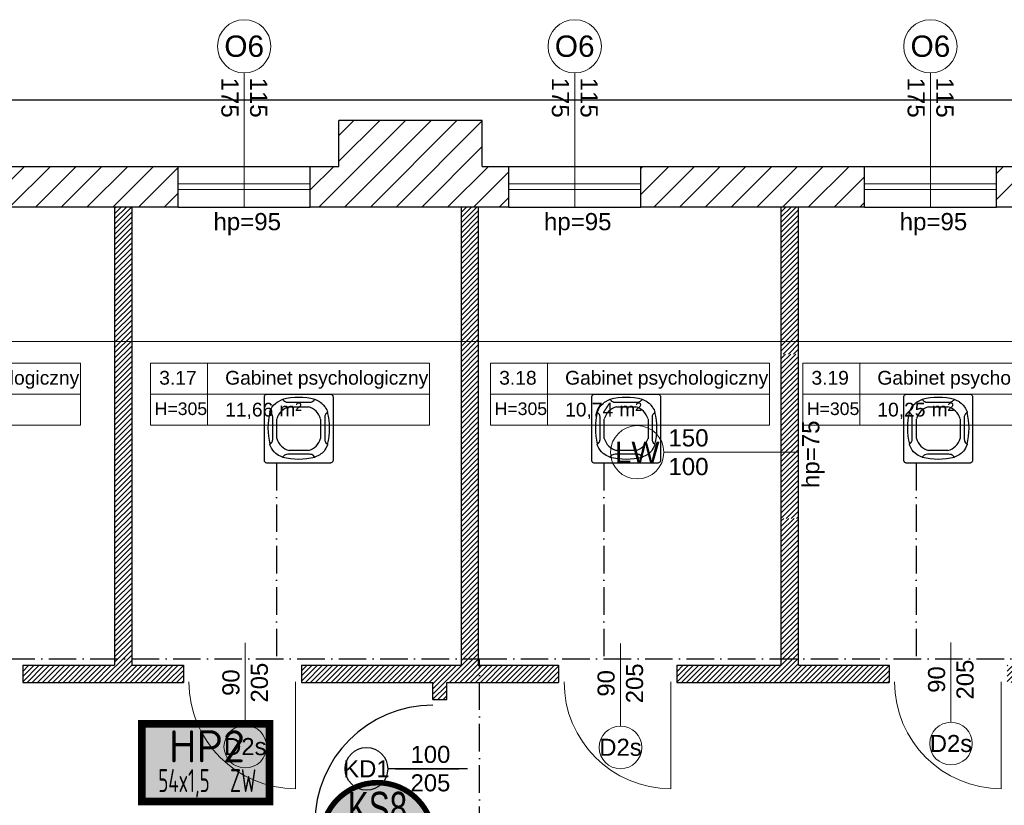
# Model space of a CAD drawing. Header units: millimetres. Extents: x 24385 to 79107, y -56478 to -23676.
# Tile 39 of 256: x 29499 to 30357, y -39255 to -38571. Entities that reach past the tile are written whole.
import ezdxf
from ezdxf.enums import TextEntityAlignment as Align

# ---------------------------------------------------------------- set-up
doc = ezdxf.new("R2010")
doc.units = ezdxf.units.MM
doc.header["$LTSCALE"] = 2
for name, pattern in [('ACAD_ISO10W100', [18, 12, -3, 0, -3]), ('DASHED', [19.05, 12.7, -6.35]), ('HIDDENX2', [19.05, 12.7, -6.35])]:
    doc.linetypes.add(name, pattern=pattern)
for name, color, linetype, lineweight in [('0_OPIS', 7, 'Continuous', 13), ('3DPLAN_A_DRZWI', 173, 'Continuous', 5), ('3DPLAN_A_OKNA', 153, 'Continuous', 5), ('3DPLAN_A_TABELKA POMIESZCZEŃ', 7, 'Continuous', 0), ('3DPLAN_A_WYSOKOŚCI ZMIANA', 144, 'HIDDENX2', 5), ('_WLK_W_OPIS', 211, 'Continuous', 9), ('A_STOL_OPIS', 55, 'Continuous', 5), ('A_TXT', 7, 'Continuous', 0), ('A_ZESTAWIENIE STOLARKI', 3, 'Continuous', 15), ('Opisy', 7, 'Continuous', 13)]:
    doc.layers.add(name, color=color, linetype=linetype, lineweight=lineweight)
for name, color, linetype in [('3DPLAN_A_KRESKOWANIE 1', 253, 'Continuous'), ('3DPLAN_A_OPIS', 8, 'Continuous'), ('3DPLAN_A_POMIESZCZENIE NUMER', 100, 'Continuous'), ('3DPLAN_K_DZIAŁOWA NISKIE', 134, 'Continuous'), ('3DPLAN_K_NOŚNA', 7, 'Continuous'), ('3DPLAN_K_OBRYS', 243, 'Continuous'), ('3DPLAN_K_OBRYS WIDOK', 242, 'Continuous'), ('_WLK_oznaczenia', 211, 'Continuous'), ('A_POMIESZCZENIE OPIS', 100, 'Continuous'), ('IS_freon_urządzenia', 3, 'DASHED')]:
    doc.layers.add(name, color=color, linetype=linetype)
doc.layers.add('kanalizacja pod stropem skropliny', color=7, linetype='Continuous', lineweight=30, true_color=0x60bb04)
doc.styles.add('ARIAL', font='arial.ttf')
doc.styles.add('isocp', font='isocpeur.ttf', dxfattribs={"width": 0.9})
doc.styles.add('TABEL1', font='txt')
pattern_1 = [(45, (-708.4828, 5623.021), (-2.24506403, 2.24506403), [])]

# ---------------------------------------------------------------- blocks, each defined once
blk = doc.blocks.new('zw$2C56')
at = {"layer": 'IS_freon_urządzenia', "linetype": 'Continuous'}
for points in [[(-321, 376), (383, 376), (389, 376), (396, 373), (403, 368), (407, 362), (410, 357), (411, 348), (411, -356), (410, -362), (408, -368), (403, -375), (396, -380), (392, -382), (388, -383), (384, -384), (-322, -384), (-328, -383), (-332, -381), (-337, -379), (-341, -375), (-344, -372), (-346, -368), (-348, -364), (-349, -360), (-349, -358), (-349, 348), (-348, 353), (-348, 357), (-346, 361), (-342, 367), (-339, 370), (-335, 373), (-329, 375), (-325, 376), (-321, 376)], [(-152, 319), (-150, 320), (-148, 320), (-147, 320), (-145, 319), (-144, 318), (-142, 317), (-138, 311), (-137, 309), (-135, 308), (-129, 302), (-123, 298), (-119, 295), (-113, 292), (-108, 291), (-106, 290), (-101, 289), (-97, 288), (-96, 288), (-94, 288), (-92, 288), (-90, 288), (-89, 288), (151, 288), (157, 288), (161, 288), (165, 289), (170, 290), (175, 292), (179, 294), (182, 296), (185, 297), (188, 299), (189, 300), (197, 307), (202, 313), (206, 317), (208, 319), (210, 320), (212, 320), (213, 320), (216, 318), (238, 308), (248, 303), (261, 296), (268, 291), (286, 277), (292, 271), (300, 264), (306, 257), (320, 239), (326, 231), (332, 220), (341, 204), (347, 191), (350, 185), (351, 181), (350, 177), (350, 176), (348, 174), (341, 169), (333, 161), (328, 154), (324, 146), (321, 139), (319, 129), (319, 122), (319, -118), (320, -133), (323, -144), (332, -159), (345, -171), (350, -176), (351, -180), (350, -183), (348, -188), (345, -195), (332, -221), (321, -237), (311, -251), (289, -274), (277, -284), (264, -293), (249, -301), (217, -317), (212, -319), (210, -319), (207, -318), (205, -316), (202, -311), (193, -302), (186, -297), (175, -291), (160, -288), (150, -287), (-89, -287), (-103, -288), (-116, -293), (-125, -298), (-133, -305), (-137, -309), (-144, -317), (-148, -319), (-157, -316), (-164, -313), (-172, -309), (-191, -300), (-206, -290), (-222, -277), (-222, -277), (-241, -260), (-256, -241), (-269, -220), (-277, -206), (-284, -189), (-288, -182), (-288, -178), (-287, -175), (-283, -172), (-275, -165), (-275, -158), (-268, -158), (-263, -150), (-260, -143), (-258, -135), (-256, -125), (-256, -82), (-256, -20), (-256, 123), (-259, 141), (-265, 153), (-274, 165), (-285, 174), (-288, 179), (-287, 184), (-276, 209), (-261, 236), (-246, 255), (-224, 276), (-208, 289), (-152, 319)], [(-75, 239), (138, 239)], [(-211, -111), (-211, 103)], [(274, 103), (274, -111)], [(138, -247), (-75, -247)]]:
    blk.add_lwpolyline(points, dxfattribs=at)
for centre, radius, start, end in [((32, -425), 766, 76.4959, 103.5206), ((-19, 47), 200, 106.2611, 163.6692), ((82, 47), 200, 16.3308, 73.7389), ((457, 2), 766, 166.4793, 193.5039), ((-394, 1), 766, 346.4959, 13.5206), ((-19, -55), 200, 196.3308, 253.7389), ((82, -55), 200, 286.2611, 343.6692), ((31, 426), 766, 256.4793, 283.5039)]:
    blk.add_arc(centre, radius, start, end, dxfattribs=at)
blk = doc.blocks.new('G$CDB1AC55F')
at = {"layer": 'IS_freon_urządzenia', "xscale": 0.07876787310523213, "yscale": 0.07876787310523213, "zscale": 0.07876787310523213}
blk.add_blockref('zw$2C56', (27.48, 30.22), dxfattribs=at)
blk = doc.blocks.new('tabelka dla tp')
at = {"layer": '3DPLAN_A_TABELKA POMIESZCZEŃ'}
for p, q in [((49.7, 54), (49.7, 0)), ((0, 27), (243.13, 27))]:
    blk.add_line(p, q, dxfattribs=at)
blk.add_lwpolyline([(0, 54), (243.13, 54), (243.13, 0), (0, 0)], close=True, dxfattribs=at)
at = {"layer": '3DPLAN_A_POMIESZCZENIE NUMER', "color": 7, "style": 'ARIAL'}
blk.add_attdef('NUMER', (2.23, 35.39), '', height=12, dxfattribs=at)
at = {"layer": 'A_POMIESZCZENIE OPIS', "insert": (112.2, 19.75), "char_height": 12, "width": 36.4122, "attachment_point": 1, "style": 'ARIAL'}
blk.add_mtext('{\\C7;m²}', dxfattribs=at)
at = {"layer": 'A_POMIESZCZENIE OPIS', "color": 7, "style": 'ARIAL'}
for tag, p in [('NAZWA', (51.73, 35.39)), ('POWIERZCHNIA', (51.06, 7.24))]:
    blk.add_attdef(tag, p, '', height=12, dxfattribs=at)
blk = doc.blocks.new('III pietrooosoo')
at = {"layer": '3DPLAN_A_KRESKOWANIE 1'}
h = blk.add_hatch(dxfattribs=at)
h.set_pattern_fill('ANSI31', color=256, scale=5, style=0)
h.set_pattern_definition([(45, (29206.918, -39107.05), (-11.22532, 11.22532), [])])
h.paths.add_polyline_path([(26781.49, -39163.58), (26781.49, -38938.58), (26746.49, -38938.58), (26746.49, -39163.58)])
h.paths.add_polyline_path([(26746.49, -39423.63), (26776.05, -39423.63), (26776.05, -39388.27), (26746.49, -39388.27)])
h.paths.add_polyline_path([(26746.49, -38938.58), (26781.49, -38938.58), (26781.49, -39163.58), (26746.49, -39163.58)])
h.paths.add_polyline_path([(27368.97, -39343.08), (27368.97, -39410.08), (27375.97, -39410.08), (27375.97, -39403.08), (27410.97, -39403.08), (27410.97, -39383.75), (27409.39, -39383.75), (27410, -39383.99, -0.310329), (27410.42, -39384.6), (27410.42, -39387.03, -0.216272), (27410.19, -39387.52), (27409.53, -39388.03, -0.076898), (27409.35, -39388.12, 0.840818), (27409.47, -39388.8), (27410.15, -39388.8), (27410.15, -39388.95), (27409.47, -39388.95, -0.840818), (27409.3, -39387.98, 0.076898), (27409.44, -39387.91), (27410.1, -39387.4, 0.216272), (27410.27, -39387.03), (27410.27, -39384.6, 0.310329), (27409.95, -39384.13), (27408.97, -39383.75), (27408.97, -39315.95), (27410.97, -39315.95), (27410.97, -39109.08), (27396.97, -39109.08), (27396.97, -39304.08), (27326.97, -39304.08), (27326.97, -39321.08), (26829.97, -39321.08), (26829.97, -39251.08), (26809.49, -39251.08), (26809.49, -39321.08), (26781.49, -39321.08), (26781.49, -39387.08), (26810.97, -39387.08), (26810.97, -39343.08)])
h.paths.add_polyline_path([(28444.97, -38740.08), (28444.97, -38698.58), (28212, -38698.58), (28212, -38637.58), (28198.97, -38637.58), (28198.97, -38740.08)])
h.paths.add_polyline_path([(28624.46, -38658.58), (28601.97, -38658.58), (28601.97, -38698.58), (28559.97, -38698.58), (28559.97, -38740.08), (28624.46, -38740.08)])
h.paths.add_polyline_path([(28627.97, -38870.19), (28674.81, -38870.19), (28674.81, -38878.08), (28689.97, -38878.08), (28689.97, -38734.08), (28772.97, -38734.08), (28772.97, -38698.58), (28726.97, -38698.58), (28726.97, -38658.58), (28624.46, -38658.58), (28624.46, -38740.08), (28627.97, -38740.08)])
h.paths.add_polyline_path([(28674.81, -38878.08), (28674.81, -38870.19), (28627.97, -38870.19), (28627.97, -38897.19), (28648.97, -38897.19), (28648.97, -38878.08)])
h.paths.add_polyline_path([(28627.97, -38897.19), (28627.97, -38924.19), (28648.97, -38924.19), (28648.97, -38897.19)])
h.paths.add_polyline_path([(28648.97, -38924.19), (28627.97, -38924.19), (28627.97, -39029.08), (28204.97, -39029.08), (28204.97, -39046.08), (28245.97, -39046.08), (28245.97, -39098.08), (28618.97, -39098.08), (28618.97, -39148.34), (28648.97, -39148.34)])
h.paths.add_polyline_path([(28769.97, -39380.08), (28769.97, -39352.58), (28654.97, -39352.58), (28654.97, -39295.58), (28648.97, -39295.58), (28648.97, -39268.08), (28618.97, -39268.08), (28618.97, -39305.08), (28602.97, -39305.08), (28602.97, -39390.58), (28908.97, -39390.58), (28908.97, -39380.08)])
h.paths.add_polyline_path([(29254.97, -39636.08), (29254.97, -39479.08), (29253.97, -39456.08), (29253.97, -39299.08), (29205.97, -39299.08), (29205.97, -39365.08), (29137.97, -39365.08), (29137.97, -39390.58), (29242.97, -39390.58), (29242.97, -39525.58), (29129.97, -39525.58), (29129.97, -39588.58), (28896.97, -39588.58), (28896.97, -39613.08), (29204.97, -39613.08), (29204.97, -39636.08)])
h.paths.add_polyline_path([(28675.97, -39613.08), (28675.97, -39693.93), (28641.97, -39693.93), (28641.97, -39636.08), (28614.97, -39636.08), (28614.97, -39598.08), (28602.97, -39598.08), (28602.97, -39526.58), (28766.97, -39526.58), (28766.97, -39613.08)])
h.paths.add_polyline_path([(28575.62, -39665.5), (28722.88, -39665.5), (28722.88, -39699.91), (28575.62, -39699.91)], flags=9)
h.paths.add_polyline_path([(28641.97, -39693.93), (28641.97, -39906.08), (28675.97, -39906.08), (28675.97, -39693.93)])
h.paths.add_polyline_path([(29060.97, -38734.08), (29060.97, -38698.58), (28887.97, -38698.58), (28887.97, -38734.08)])
h.paths.add_polyline_path([(29348.97, -38734.08), (29348.97, -38698.58), (29324.97, -38698.58), (29324.97, -38658.58), (29199.97, -38658.58), (29199.97, -38698.58), (29175.97, -38698.58), (29175.97, -38734.08)])
h.paths.add_polyline_path([(29636.97, -38698.58), (29463.97, -38698.58), (29463.97, -38734.08), (29636.97, -38734.08)])
h.paths.add_polyline_path([(29924.97, -38734.08), (29924.97, -38698.58), (29901.97, -38698.58), (29901.97, -38658.58), (29776.97, -38658.58), (29776.97, -38698.58), (29751.97, -38698.58), (29751.97, -38734.08)])
h.paths.add_polyline_path([(30039.97, -38734.08), (30234.97, -38734.08), (30234.97, -38698.58), (30039.97, -38698.58)])
h.paths.add_polyline_path([(30524.97, -38734.08), (30524.97, -38698.58), (30502.97, -38698.58), (30502.97, -38658.58), (30377.97, -38658.58), (30377.97, -38698.58), (30349.97, -38698.58), (30349.97, -38734.08)])
h.paths.add_polyline_path([(30834.97, -38734.08), (30834.97, -38698.58), (30641.97, -38698.58), (30641.97, -38734.08)])
h.paths.add_polyline_path([(31048.97, -38768.58), (31550.97, -38768.58), (31550.97, -38841.08), (31594.97, -38841.08), (31594.97, -38734.08), (31625.97, -38734.08), (31625.97, -38698.58), (31098.97, -38698.58), (31098.97, -38658.58), (30973.97, -38658.58), (30973.97, -38698.58), (30948.97, -38698.58), (30948.97, -38734.08), (31048.97, -38734.08)])
h.paths.add_polyline_path([(31550.97, -39073.08), (31594.97, -39073.08), (31594.97, -39018.08), (31550.97, -39018.08)])
h.paths.add_polyline_path([(31550.97, -39378.08), (31594.97, -39378.08), (31594.97, -39250.08), (31550.97, -39250.08)])
h.paths.add_polyline_path([(31594.97, -39684.08), (31594.97, -39554.08), (31550.97, -39554.08), (31550.97, -39684.08)])
h.paths.add_polyline_path([(31594.97, -39915.08), (31594.97, -39860.08), (31550.97, -39860.08), (31550.97, -39915.08)])
h.paths.add_polyline_path([(31550.97, -40194.08), (30944.97, -40194.08), (30944.97, -40267.58), (30973.97, -40267.58), (30973.97, -40307.58), (31098.97, -40307.58), (31098.97, -40267.58), (31625.97, -40267.58), (31625.97, -40194.08), (31594.97, -40194.08), (31594.97, -40092.08), (31550.97, -40092.08), (31550.97, -40194.08)], is_closed=False)
h.paths.add_polyline_path([(30637.97, -40267.58), (30830.97, -40267.58), (30830.97, -40194.08), (30637.97, -40194.08)])
h.paths.add_polyline_path([(30345.97, -40194.08), (30345.97, -40267.58), (30369.97, -40267.58), (30369.97, -40307.58), (30494.97, -40307.58), (30494.97, -40267.58), (30520.97, -40267.58), (30520.97, -40194.08)])
h.paths.add_polyline_path([(30035.97, -40267.58), (30230.97, -40267.58), (30230.97, -40194.08), (30035.97, -40194.08)])
h.paths.add_polyline_path([(29775.97, -40161.08), (29762.97, -40161.08), (29762.97, -40198.08), (29741.97, -40198.08), (29741.97, -40267.58), (29768.97, -40267.58), (29768.97, -40307.58), (29893.97, -40307.58), (29893.97, -40267.58), (29920.97, -40267.58), (29920.97, -40194.08), (29775.97, -40194.08)])
h.paths.add_polyline_path([(29431.97, -40198.08), (29431.97, -40267.58), (29626.97, -40267.58), (29626.97, -40198.08)])
h.paths.add_polyline_path([(29140.97, -40198.08), (29140.97, -40267.58), (29161.97, -40267.58), (29161.97, -40307.58), (29286.97, -40307.58), (29286.97, -40267.58), (29316.97, -40267.58), (29316.97, -40198.08)])
h.paths.add_polyline_path([(28831.97, -40198.08), (28831.97, -40267.58), (29025.97, -40267.58), (29025.97, -40198.08)])
h.paths.add_polyline_path([(28541.97, -40267.58), (28570.97, -40267.58), (28570.97, -40307.58), (28695.97, -40307.58), (28695.97, -40267.58), (28716.97, -40267.58), (28716.97, -40198.08), (28597.43, -40198.08), (28597.12, -40198.34, -2.544085), (28595.08, -40198.08), (28541.97, -40198.08)])
h.paths.add_polyline_path([(28229.97, -40267.58), (28426.97, -40267.58), (28426.97, -40198.08), (28229.97, -40198.08)])
h.paths.add_polyline_path([(28026.62, -40155.72), (28026.62, -40307.58), (28070.97, -40307.58), (28070.97, -40267.58), (28114.97, -40267.58), (28114.97, -40198.08), (28037.97, -40198.08), (28037.97, -40155.72)])
h.paths.add_polyline_path([(28026.62, -40155.72), (27981.97, -40155.72), (27981.97, -40201.08), (27901.97, -40201.08), (27901.97, -40267.58), (27945.97, -40267.58), (27945.97, -40307.58), (28026.62, -40307.58)])
h.paths.add_polyline_path([(27916.97, -39798.79), (27920.06, -39798.79), (27920.06, -39852.79), (27916.97, -39852.79), (27916.97, -39912.08), (27981.97, -39912.08), (27981.97, -40155.72), (28026.62, -40155.72), (28026.62, -39747.08), (27916.97, -39747.08)])
h.paths.add_polyline_path([(28037.97, -39913.08), (28091.97, -39913.08), (28091.97, -39758.08), (28037.97, -39758.08), (28037.97, -39747.08), (28026.62, -39747.08), (28026.62, -40155.72), (28037.97, -40155.72)])
h.paths.add_polyline_path([(27950.97, -39566.08), (27950.97, -39590.08), (27956.97, -39590.08), (27956.97, -39657.08), (28026.62, -39657.08), (28026.62, -39566.08)])
h.paths.add_polyline_path([(28161.97, -39588.08), (28044.97, -39588.08), (28044.97, -39598.08), (28161.97, -39598.08)])
h.paths.add_polyline_path([(27590.97, -40201.08), (27590.97, -40267.58), (27726.97, -40267.58), (27726.97, -40201.08)])
h.paths.add_polyline_path([(26781.49, -40201.08), (26781.49, -40267.58), (27231.97, -40267.58), (27231.97, -40307.58), (27356.97, -40307.58), (27356.97, -40267.58), (27415.97, -40267.58), (27415.97, -40201.08)])
h.paths.add_polyline_path([(26809.49, -40155.72), (26809.49, -40201.08), (26864.97, -40201.08), (26864.97, -40155.72)])
h.paths.add_polyline_path([(26809.49, -40088.08), (26809.49, -40155.72), (26864.97, -40155.72), (26864.97, -40088.08)])
h.paths.add_polyline_path([(26809.49, -40085.08), (26809.49, -40088.08), (26864.97, -40088.08), (26864.97, -40085.08)])
h.paths.add_polyline_path([(26809.49, -39863.08), (26809.49, -39910.08), (26864.97, -39910.08), (26864.97, -39863.08)])
h.paths.add_polyline_path([(27408.97, -39315.57), (27408.97, -39313.41), (27410.97, -39313.49), (27409.05, -39313.49), (27409.05, -39315.49), (27410.97, -39315.57)], flags=16)
h.paths.add_polyline_path([(28819.95, -39558.91), (28843.99, -39558.91), (28843.99, -39578.91), (28819.95, -39578.91)], flags=24)
h.paths.add_polyline_path([(28614.3, -39470.41), (28614.3, -39446.75), (28634.3, -39446.75), (28634.3, -39470.41)], flags=24)
h.paths.add_polyline_path([(28699.15, -39459.32), (28892.58, -39459.32), (28892.58, -39432.32), (28699.15, -39432.32)])
h.paths.add_polyline_path([(28699.15, -39486.32), (28892.58, -39486.32), (28892.58, -39459.32), (28699.15, -39459.32)])
h.paths.add_polyline_path([(28699.15, -39432.32), (28892.58, -39432.32), (28892.58, -39486.32), (28699.15, -39486.32)])
h.paths.add_polyline_path([(31282.92, -38730.77), (31332.19, -38730.77), (31332.19, -38753), (31282.92, -38753)], flags=24)
h.paths.add_polyline_path([(31048.16, -38730.77), (31088.89, -38730.77), (31088.89, -38753), (31048.16, -38753)], flags=24)
h.paths.add_polyline_path([(31265.16, -38739.9, 1), (31262.75, -38738.09, 1)], flags=16)
h.paths.add_polyline_path([(28712.1, -39463.64), (28749.15, -39463.64), (28749.15, -39484.06), (28712.1, -39484.06)], flags=8)
h.paths.add_polyline_path([(28712.64, -39435.93), (28779.46, -39435.93), (28779.46, -39457.46), (28712.64, -39457.46)], flags=8)
h.paths.add_polyline_path([(28654.68, -39435.89), (28689.53, -39435.89), (28689.53, -39454.15), (28654.68, -39454.15)], flags=8)
h.paths.add_polyline_path([(28758.66, -39460.57), (28782.82, -39460.57), (28782.82, -39484.57), (28758.66, -39484.57)], flags=8)
h.paths.add_polyline_path([(28699.15, -39460.89), (28699.15, -39483.13), (28699.62, -39483.13), (28699.62, -39460.89)], flags=8)
at = {"layer": '3DPLAN_A_OPIS', "lineweight": 0, "transparency": 33554687}
h = blk.add_hatch(dxfattribs=at)
h.set_pattern_fill('ANSI31', color=1)
h.set_pattern_definition(pattern_1)
h.paths.add_polyline_path([(31040.47, -39540.09), (31025.97, -39540.09), (31025.97, -39571.08), (31040.47, -39571.08), (31040.47, -39540.09)], is_closed=False)
h.paths.add_polyline_path([(31025.97, -39356.08), (31025.97, -39437.09), (31040.47, -39437.09), (31040.47, -39356.08), (31025.97, -39356.08)], is_closed=False)
h.paths.add_polyline_path([(31025.97, -39276.02), (31025.97, -39302.08), (31040.47, -39302.08), (31040.47, -39276.02), (31025.97, -39276.02)], is_closed=False)
h.paths.add_polyline_path([(30899.46, -39133.34), (30899.46, -39148.34), (31025.47, -39148.34), (31025.47, -39173.02), (31040.47, -39173.02), (31040.47, -38911.08), (31025.47, -38911.08), (31025.47, -39133.34), (30899.46, -39133.34)], is_closed=False)
h.paths.add_polyline_path([(31031.51, -38983.4), (31047.93, -38983.4), (31047.93, -39003.4), (31031.51, -39003.4)], flags=9)
h.paths.add_polyline_path([(31031.51, -39079.16), (31047.93, -39079.16), (31047.93, -39099.16), (31031.51, -39099.16)], flags=9)
h.paths.add_polyline_path([(31040.47, -38911.08), (31040.47, -38842.38), (31025.47, -38842.38), (31025.47, -38911.08), (31040.47, -38911.08)], is_closed=False)
h.paths.add_polyline_path([(31025.47, -38842.38), (31040.47, -38842.38), (31040.47, -38777.72), (31025.47, -38777.72), (31025.47, -38842.38)], is_closed=False)
h.paths.add_polyline_path([(31040.47, -38777.72), (31040.47, -38734.08), (31025.47, -38734.08), (31025.47, -38777.72), (31040.47, -38777.72)], is_closed=False)
h.paths.add_polyline_path([(30751.44, -38768.58), (30751.44, -38734.08), (30736.44, -38734.08), (30736.44, -38768.58), (30751.44, -38768.58)], is_closed=False)
h.paths.add_polyline_path([(30736.44, -39133.34), (30617.47, -39133.34), (30617.47, -39148.34), (30796.46, -39148.34), (30796.46, -39133.34), (30751.44, -39133.34), (30751.44, -38768.58), (30736.44, -38768.58), (30736.44, -39133.34)], is_closed=False)
h.paths.add_polyline_path([(30359.46, -39133.34), (30359.46, -39148.34), (30514.47, -39148.34), (30514.47, -39133.34), (30444.47, -39133.34), (30444.47, -38911.08), (30429.47, -38911.08), (30429.47, -39133.34), (30359.46, -39133.34)], is_closed=False)
h.paths.add_polyline_path([(30429.47, -38911.08), (30444.47, -38911.08), (30444.47, -38851.08), (30429.47, -38851.08), (30429.47, -38911.08)], is_closed=False)
h.paths.add_polyline_path([(30444.47, -38777.72), (30429.47, -38777.72), (30429.47, -38842.38), (30444.47, -38842.38), (30444.47, -38777.72)], is_closed=False)
h.paths.add_polyline_path([(30429.47, -38734.08), (30429.47, -38777.72), (30444.47, -38777.72), (30444.47, -38734.08), (30429.47, -38734.08)], is_closed=False)
h.paths.add_polyline_path([(30177.51, -38734.08), (30162.51, -38734.08), (30162.51, -38768.58), (30177.51, -38768.58), (30177.51, -38734.08)], is_closed=False)
h.paths.add_polyline_path([(30162.51, -38862.1), (30177.51, -38862.1), (30177.51, -38768.58), (30162.51, -38768.58), (30162.51, -38862.1)], is_closed=False)
h.paths.add_polyline_path([(30162.51, -39133.34), (30071.47, -39133.34), (30071.47, -39148.34), (30256.46, -39148.34), (30256.46, -39133.34), (30177.51, -39133.34), (30177.51, -39005.38), (30162.51, -39005.38), (30162.51, -39133.34)], is_closed=False)
h.paths.add_polyline_path([(29898.47, -38734.08), (29883.47, -38734.08), (29883.47, -38768.58), (29898.47, -38768.58), (29898.47, -38734.08)], is_closed=False)
h.paths.add_polyline_path([(29898.47, -38851.08), (29898.47, -38768.58), (29883.47, -38768.58), (29883.47, -38851.08), (29898.47, -38851.08)], is_closed=False)
h.paths.add_polyline_path([(29744.51, -39133.34), (29744.51, -39148.34), (29858.97, -39148.34), (29858.97, -39163.08), (29870.97, -39163.08), (29870.97, -39148.34), (29968.47, -39148.34), (29968.47, -39133.34), (29898.47, -39133.34), (29898.47, -38851.08), (29883.47, -38851.08), (29883.47, -39133.34), (29744.51, -39133.34)], is_closed=False)
h.paths.add_polyline_path([(29501.43, -39133.34), (29501.43, -39148.34), (29641.51, -39148.34), (29641.51, -39133.34), (29596.47, -39133.34), (29596.47, -38851.08), (29581.47, -38851.08), (29581.47, -39133.34), (29501.43, -39133.34)], is_closed=False)
h.paths.add_polyline_path([(29596.47, -38851.08), (29596.47, -38768.58), (29581.47, -38768.58), (29581.47, -38851.08), (29596.47, -38851.08)], is_closed=False)
h.paths.add_polyline_path([(29581.47, -38768.58), (29596.47, -38768.58), (29596.47, -38734.08), (29581.47, -38734.08), (29581.47, -38768.58)], is_closed=False)
h.paths.add_polyline_path([(29294.47, -38734.08), (29279.47, -38734.08), (29279.47, -38768.58), (29294.47, -38768.58), (29294.47, -38734.08)], is_closed=False)
h.paths.add_polyline_path([(29294.47, -38851.08), (29294.47, -38768.58), (29279.47, -38768.58), (29279.47, -38851.08), (29294.47, -38851.08)], is_closed=False)
h.paths.add_polyline_path([(28912.42, -39133.34), (28912.42, -39148.34), (29086.43, -39148.34), (29086.43, -39133.34), (28992.47, -39133.34), (28992.47, -39005.38), (28977.47, -39005.38), (28977.47, -39133.34), (28912.42, -39133.34)], is_closed=False)
h.paths.add_polyline_path([(28992.47, -38851.08), (28992.47, -38768.58), (28977.47, -38768.58), (28977.47, -38851.08), (28992.47, -38851.08)], is_closed=False)
h.paths.add_polyline_path([(28992.47, -38734.08), (28977.47, -38734.08), (28977.47, -38768.58), (28992.47, -38768.58), (28992.47, -38734.08)], is_closed=False)
h.paths.add_polyline_path([(28992.47, -38862.1), (28992.47, -38851.08), (28977.47, -38851.08), (28977.47, -38862.1), (28992.47, -38862.1)], is_closed=False)
h.paths.add_polyline_path([(28648.97, -39148.34), (28809.42, -39148.34), (28809.42, -39133.34), (28648.97, -39133.34), (28648.97, -39148.34)], is_closed=False)
h.paths.add_polyline_path([(31030.4, -38739.9, 1), (31027.99, -38738.09, 1), (31030.4, -38739.9, 1)], is_closed=False, flags=16)
h.paths.add_polyline_path([(30742.48, -39079.16), (30758.91, -39079.16), (30758.91, -39099.16), (30742.48, -39099.16)], flags=24)
h.paths.add_polyline_path([(30435.51, -39079.16), (30451.93, -39079.16), (30451.93, -39099.16), (30435.51, -39099.16)], flags=24)
h.paths.add_polyline_path([(30435.51, -39008.4), (30451.93, -39008.4), (30451.93, -39028.4), (30435.51, -39028.4)], flags=24)
h.paths.add_polyline_path([(29889.51, -39079.16), (29905.93, -39079.16), (29905.93, -39099.16), (29889.51, -39099.16)], flags=24)
h.paths.add_polyline_path([(29587.51, -39079.16), (29603.93, -39079.16), (29603.93, -39099.16), (29587.51, -39099.16)], flags=24)
h.paths.add_polyline_path([(28983.51, -39079.16), (28999.93, -39079.16), (28999.93, -39099.16), (28983.51, -39099.16)], flags=24)
h = blk.add_hatch(dxfattribs=at)
h.set_pattern_fill('ANSI31', color=1)
h.set_pattern_definition(pattern_1)
h.paths.add_polyline_path([(29870.97, -39163.08), (29870.97, -39148.34), (29858.97, -39148.34), (29858.97, -39163.08), (29870.97, -39163.08)], is_closed=False)
h.paths.add_polyline_path([(29858.97, -39276.08), (29858.97, -39288.08), (29870.97, -39288.08), (29870.97, -39276.08), (29858.97, -39276.08)], is_closed=False)
h.paths.add_polyline_path([(30111.97, -39300.08), (30111.97, -39322.08), (30123.97, -39322.08), (30123.97, -39288.08), (29870.97, -39288.08), (29870.97, -39300.08), (30111.97, -39300.08)], is_closed=False)
h.paths.add_polyline_path([(30233.97, -39529.08), (30124.47, -39529.08), (30123.97, -39529.08), (30123.97, -39433.08), (30111.97, -39433.08), (30111.97, -39529.08), (29870.97, -39529.08), (29870.97, -39541.08), (30233.97, -39541.08), (30233.97, -39529.08)], is_closed=False)
h.paths.add_polyline_path([(30406.97, -39529.08), (30336.97, -39529.08), (30336.97, -39541.08), (30406.97, -39541.08), (30406.97, -39529.08)], is_closed=False)
h.paths.add_polyline_path([(30336.97, -39544.08), (30406.97, -39544.08), (30406.97, -39541.08), (30336.97, -39541.08), (30336.97, -39544.08)], is_closed=False)
h.paths.add_polyline_path([(30233.97, -39544.08), (30233.97, -39541.08), (29870.97, -39541.08), (29870.97, -39544.08), (30233.97, -39544.08)], is_closed=False)
at = {"layer": 'Opisy', "ltscale": 0.5}
h = blk.add_hatch(dxfattribs=at)
h.set_pattern_fill('ANSI31', color=256)
h.set_pattern_definition([(45, (-25.2782, 0), (-2.24506403, 2.24506403), [])])
h.paths.add_polyline_path([(30162.51, -38862.1), (30162.51, -39005.38), (30177.51, -39005.38), (30177.51, -38862.1), (30162.51, -38862.1)], is_closed=False)
at = {"layer": '3DPLAN_A_DRZWI'}
for p, q in [((29739.3, -39147.84), (29739.3, -39240.84)), ((30066.26, -39147.84), (30066.26, -39240.84)), ((30354.25, -39147.84), (30354.25, -39240.84))]:
    blk.add_line(p, q, dxfattribs=at)
for centre in [(29739.3, -39147.84), (30066.26, -39147.84), (30354.25, -39147.84)]:
    blk.add_arc(centre, 93, 180, 270, dxfattribs=at)
at = {"layer": '3DPLAN_A_OKNA'}
for p, q in [((29636.97, -38713.83), (29751.97, -38713.83)), ((29924.97, -38713.83), (30039.97, -38713.83)), ((30234.97, -38713.83), (30349.97, -38713.83)), ((29636.97, -38718.83), (29751.97, -38718.83)), ((29924.97, -38718.83), (30039.97, -38718.83)), ((30234.97, -38718.83), (30349.97, -38718.83))]:
    blk.add_line(p, q, dxfattribs=at)
at = {"layer": '3DPLAN_A_OPIS', "color": 1, "lineweight": 30}
for p, q in [((29581.47, -38734.08), (29581.47, -39133.34)), ((29596.47, -38734.08), (29596.47, -39133.34)), ((29883.47, -38734.08), (29883.47, -39133.34)), ((29898.47, -38734.08), (29898.47, -39133.34)), ((30162.51, -39133.34), (30162.51, -38734.08)), ((30177.51, -39133.34), (30177.51, -38734.08)), ((29501.43, -39133.34), (29501.43, -39148.34)), ((29501.43, -39133.34), (29581.47, -39133.34)), ((29596.47, -39133.34), (29641.51, -39133.34)), ((29641.51, -39133.34), (29641.51, -39148.34)), ((29744.51, -39133.34), (29744.51, -39148.34)), ((29744.51, -39133.34), (29883.47, -39133.34)), ((29898.47, -39133.34), (29968.47, -39133.34)), ((29968.47, -39133.34), (29968.47, -39148.34)), ((30071.47, -39133.34), (30162.51, -39133.34)), ((30071.47, -39133.34), (30071.47, -39148.34)), ((30177.51, -39133.34), (30256.46, -39133.34)), ((30256.46, -39133.34), (30256.46, -39148.34)), ((29501.43, -39148.34), (29641.51, -39148.34)), ((29744.51, -39148.34), (29858.97, -39148.34)), ((29858.97, -39163.08), (29858.97, -39148.34)), ((29870.97, -39163.08), (29870.97, -39148.34)), ((29870.97, -39148.34), (29968.47, -39148.34)), ((30071.47, -39148.34), (30256.46, -39148.34)), ((29858.97, -39163.08), (29870.97, -39163.08))]:
    blk.add_line(p, q, dxfattribs=at)
at = {"layer": '3DPLAN_A_WYSOKOŚCI ZMIANA'}
for p, q in [((30420.97, -38851.08), (28689.97, -38851.08)), ((30966.97, -38851.08), (29235.97, -38851.08))]:
    blk.add_line(p, q, dxfattribs=at)
at = {"layer": '3DPLAN_K_DZIAŁOWA NISKIE'}
for p, q in [((29636.97, -38734.08), (29751.97, -38734.08)), ((29924.97, -38734.08), (30039.97, -38734.08)), ((30234.97, -38734.08), (30349.97, -38734.08))]:
    blk.add_line(p, q, dxfattribs=at)
at = {"layer": '3DPLAN_K_NOŚNA'}
for p, q in [((29636.97, -38734.08), (29636.97, -38698.58)), ((29751.97, -38734.08), (29751.97, -38698.58)), ((29924.97, -38734.08), (29924.97, -38698.58)), ((30039.97, -38734.08), (30039.97, -38698.58)), ((30234.97, -38734.08), (30234.97, -38698.58)), ((30349.97, -38734.08), (30349.97, -38698.58)), ((29636.97, -38734.08), (29463.97, -38734.08)), ((29924.97, -38734.08), (29751.97, -38734.08)), ((30234.97, -38734.08), (30039.97, -38734.08)), ((30524.97, -38734.08), (30349.97, -38734.08))]:
    blk.add_line(p, q, dxfattribs=at)
at = {"layer": '3DPLAN_K_OBRYS'}
for p, q in [((29901.97, -38658.58), (29776.97, -38658.58)), ((29776.97, -38698.58), (29776.97, -38658.58)), ((29901.97, -38698.58), (29901.97, -38658.58)), ((29463.97, -38698.58), (29636.97, -38698.58)), ((29751.97, -38698.58), (29776.97, -38698.58)), ((29901.97, -38698.58), (29924.97, -38698.58)), ((30039.97, -38698.58), (30234.97, -38698.58)), ((30349.97, -38698.58), (30377.97, -38698.58))]:
    blk.add_line(p, q, dxfattribs=at)
at = {"layer": '3DPLAN_K_OBRYS WIDOK'}
for p, q in [((28212, -38640.58), (31677.49, -38640.58)), ((29636.97, -38698.58), (29751.97, -38698.58)), ((29924.97, -38698.58), (30039.97, -38698.58)), ((30234.97, -38698.58), (30349.97, -38698.58))]:
    blk.add_line(p, q, dxfattribs=at)
at = {"layer": 'A_STOL_OPIS'}
for p, q in [((29694.47, -38617.22), (29694.47, -38734.08)), ((29982.47, -38617.22), (29982.47, -38734.08)), ((30292.47, -38617.22), (30292.47, -38734.08)), ((30060.15, -38947.74), (30177.01, -38947.74)), ((29695.44, -39113.71), (29695.44, -39185.65)), ((30022.4, -39114.33), (30022.4, -39186.27)), ((30310.39, -39113.53), (30310.39, -39182.98))]:
    blk.add_line(p, q, dxfattribs=at)
at = {"layer": 'A_TXT', "color": 1, "lineweight": 30}
for p, q in [((29889.01, -39223.52), (29819.57, -39223.52)), ((29826.29, -39223.52), (29881.45, -39223.52))]:
    blk.add_line(p, q, dxfattribs=at)
blk.add_circle((29800.99, -39223.52), 18.58, dxfattribs=at)
blk.add_arc((29858.97, -39271.08), 103, 90, 180, dxfattribs=at)
at = {"layer": 'A_ZESTAWIENIE STOLARKI', "ltscale": 0.25}
for centre, radius in [((29694.47, -38594), 23.22), ((29982.47, -38594), 23.22), ((30292.47, -38594), 23.22), ((30036.94, -38947.74), 23.22), ((29695.44, -39204.23), 18.58), ((30310.39, -39201.55), 18.58), ((30022.4, -39204.85), 18.58)]:
    blk.add_circle(centre, radius, dxfattribs=at)
at = {"layer": '3DPLAN_A_TABELKA POMIESZCZEŃ', "ltscale": 0.5}
ref = blk.add_blockref('tabelka dla tp', (29308.75, -38924.19), dxfattribs=at)
ref.add_attrib('NUMER', '3.16', (29316.27, -38888.8), dxfattribs={"layer": '3DPLAN_A_POMIESZCZENIE NUMER', "color": 0, "height": 12, "style": 'ARIAL'})
ref.add_attrib('NAZWA', 'Gabinet psychologiczny', (29373.7, -38888.8), dxfattribs={"layer": 'A_POMIESZCZENIE OPIS', "color": 0, "height": 12, "style": 'ARIAL'})
ref.add_attrib('POWIERZCHNIA', '11,66', (29373.7, -38916.55), dxfattribs={"layer": 'A_POMIESZCZENIE OPIS', "color": 0, "height": 12, "style": 'ARIAL'})
ref = blk.add_blockref('tabelka dla tp', (29612.92, -38924.19), dxfattribs=at)
ref.add_attrib('NUMER', '3.17', (29620.44, -38888.8), dxfattribs={"layer": '3DPLAN_A_POMIESZCZENIE NUMER', "color": 0, "height": 12, "style": 'ARIAL'})
ref.add_attrib('NAZWA', 'Gabinet psychologiczny', (29677.87, -38888.8), dxfattribs={"layer": 'A_POMIESZCZENIE OPIS', "color": 0, "height": 12, "style": 'ARIAL'})
ref.add_attrib('POWIERZCHNIA', '11,66', (29677.87, -38916.55), dxfattribs={"layer": 'A_POMIESZCZENIE OPIS', "color": 0, "height": 12, "style": 'ARIAL'})
ref = blk.add_blockref('tabelka dla tp', (29909.17, -38924.19), dxfattribs=at)
ref.add_attrib('NUMER', '3.18', (29916.69, -38888.8), dxfattribs={"layer": '3DPLAN_A_POMIESZCZENIE NUMER', "color": 0, "height": 12, "style": 'ARIAL'})
ref.add_attrib('NAZWA', 'Gabinet psychologiczny', (29974.12, -38888.8), dxfattribs={"layer": 'A_POMIESZCZENIE OPIS', "color": 0, "height": 12, "style": 'ARIAL'})
ref.add_attrib('POWIERZCHNIA', '10,74', (29974.12, -38916.55), dxfattribs={"layer": 'A_POMIESZCZENIE OPIS', "color": 0, "height": 12, "style": 'ARIAL'})
ref = blk.add_blockref('tabelka dla tp', (30181.26, -38924.19), dxfattribs=at)
ref.add_attrib('NUMER', '3.19', (30188.78, -38888.8), dxfattribs={"layer": '3DPLAN_A_POMIESZCZENIE NUMER', "color": 0, "height": 12, "style": 'ARIAL'})
ref.add_attrib('NAZWA', 'Gabinet psychologiczny', (30246.21, -38888.8), dxfattribs={"layer": 'A_POMIESZCZENIE OPIS', "color": 0, "height": 12, "style": 'ARIAL'})
ref.add_attrib('POWIERZCHNIA', '10,25', (30246.21, -38916.55), dxfattribs={"layer": 'A_POMIESZCZENIE OPIS', "color": 0, "height": 12, "style": 'ARIAL'})
at = {"layer": '3DPLAN_A_OPIS', "color": 1, "lineweight": 30, "style": 'ARIAL'}
blk.add_attdef('31,21M2', (31149.87, -39031.42), '', height=12, dxfattribs=at)
at = {"layer": '3DPLAN_A_TABELKA POMIESZCZEŃ', "color": 7, "ltscale": 0.5, "char_height": 11, "width": 59.2068, "attachment_point": 1, "style": 'ARIAL'}
for insert in [(29616.47, -38904.26), (29912.72, -38904.26), (30184.81, -38904.26)]:
    blk.add_mtext('H=305', dxfattribs=dict(at, insert=insert))
at = {"layer": '3DPLAN_A_TABELKA POMIESZCZEŃ', "ltscale": 0.5, "style": 'ARIAL'}
blk.add_attdef('REJESTRACJA', (28148.53, -39789.87), '', height=12, dxfattribs=at)
at = {"layer": 'A_STOL_OPIS', "ltscale": 0.2, "style": 'TABEL1'}
for s, width, gutter_width, insert, char_height, attachment_point, rotation in [('\\pxqc;{\\fArial|b0|i0|c238|p34;115\\P175}', 72.9007, 100, (29694.47, -38638.7), 15, 5, 270), ('\\pxqc;{\\fArial|b0|i0|c238|p34;115\\P175}', 72.9007, 100, (29982.47, -38638.7), 15, 5, 270), ('\\pxqc;{\\fArial|b0|i0|c238|p34;115\\P175}', 72.9007, 100, (30292.47, -38638.7), 15, 5, 270), ('\\pxqc;{\\fArial|b0|i0|c238|p34;90\\P205}', 58.3206, 80, (29675.42, -39177.6), 14.872, 1, 90), ('\\pxqc;{\\fArial|b0|i0|c238|p34;90\\P205}', 58.3206, 80, (30002.38, -39178.22), 14.872, 1, 90), ('\\pxqc;{\\fArial|b0|i0|c238|p34;90\\P205}', 58.3206, 80, (30290.38, -39174.92), 14.872, 1, 90)]:
    blk.add_mtext_dynamic_manual_height_columns(s, width=width, gutter_width=gutter_width, heights=[0], dxfattribs=dict(at, insert=insert, char_height=char_height, attachment_point=attachment_point, rotation=rotation))
at = {"layer": 'A_STOL_OPIS', "ltscale": 0.2, "insert": (30081.63, -38947.74), "char_height": 15, "attachment_point": 5, "style": 'TABEL1'}
blk.add_mtext_dynamic_manual_height_columns('\\pxqc;{\\fArial|b0|i0|c238|p34;150\\P100}', width=72.9007, gutter_width=100, heights=[0], dxfattribs=at)
at = {"layer": 'A_TXT', "color": 1, "lineweight": 30, "insert": (29827.62, -39203.5), "char_height": 14.872, "attachment_point": 1, "style": 'TABEL1'}
blk.add_mtext_dynamic_manual_height_columns('\\pxqc;{\\fArial|b0|i0|c238|p34;100\\P205}', width=58.3206, gutter_width=80, heights=[0], dxfattribs=at)
at = {"layer": 'A_ZESTAWIENIE STOLARKI', "ltscale": 0.2, "style": 'TABEL1'}
for s, width, gutter_width, insert, char_height, attachment_point in [('{\\fArial|b0|i0|c238|p34;O6}', 72.9007, 100, (29694.47, -38594), 18.59, 5), ('{\\fArial|b0|i0|c238|p34;O6}', 72.9007, 100, (29982.47, -38594), 18.59, 5), ('{\\fArial|b0|i0|c238|p34;O6}', 72.9007, 100, (30292.47, -38594), 18.59, 5), ('\\pxqc;{\\fArial|b0|i0|c238|p34;hp=95}', 72.9007, 100, (29660.68, -38739.23), 15, 1), ('\\pxqc;{\\fArial|b0|i0|c238|p34;hp=95}', 72.9007, 100, (29948.68, -38739.23), 15, 1), ('\\pxqc;{\\fArial|b0|i0|c238|p34;hp=95}', 72.9007, 100, (30258.68, -38739.23), 15, 1), ('{\\fArial|b0|i0|c238|p34;LW}', 72.9007, 100, (30036.94, -38947.74), 18.59, 5), ('{\\fArial|b0|i0|c238|p34;D2s}', 58.3206, 80, (30310.39, -39201.55), 14.872, 5), ('{\\fArial|b0|i0|c238|p34;D2s}', 58.3206, 80, (29695.44, -39204.23), 14.872, 5), ('{\\fArial|b0|i0|c238|p34;D2s}', 58.3206, 80, (30022.4, -39204.85), 14.872, 5)]:
    blk.add_mtext_dynamic_manual_height_columns(s, width=width, gutter_width=gutter_width, heights=[0], dxfattribs=dict(at, insert=insert, char_height=char_height, attachment_point=attachment_point))
at = {"layer": 'A_ZESTAWIENIE STOLARKI', "ltscale": 0.2, "insert": (30180.64, -38985.87), "char_height": 15, "attachment_point": 1, "rotation": 90, "style": 'TABEL1'}
blk.add_mtext_dynamic_manual_height_columns('\\pxqc;{\\fArial|b0|i0|c238|p34;hp=75}', width=72.9007, gutter_width=100, heights=[0], dxfattribs=at)
at = {"layer": 'A_ZESTAWIENIE STOLARKI', "color": 1, "ltscale": 0.2, "insert": (29800.99, -39223.52), "char_height": 14.872, "attachment_point": 5, "style": 'TABEL1'}
blk.add_mtext_dynamic_manual_height_columns('{\\fArial|b0|i0|c238|p34;KD1}', width=58.3206, gutter_width=80, heights=[0], dxfattribs=at)

msp = doc.modelspace()

# ---------------------------------------------------------------- hatches: boundary and pattern name
at = {"layer": '_WLK_oznaczenia'}
msp.add_hatch(color=255, dxfattribs=at).paths.add_polyline_path([(29859.5, -39284.48, -1), (29761.7, -39284.48, -1)])
at = {"layer": '_WLK_W_OPIS'}
msp.add_hatch(color=255, dxfattribs=at).paths.add_polyline_path([(29605.15, -39251.94), (29716.58, -39251.94), (29716.58, -39184.22), (29605.15, -39184.22)])

# ---------------------------------------------------------------- linework, layer by layer
at = {"layer": '_WLK_oznaczenia'}
msp.add_lwpolyline([(29859.5, -39284.48, 4.8, 4.8, -1), (29761.7, -39284.48, 4.8, 4.8, -1)], format="xyseb", close=True, dxfattribs=at)
at = {"layer": '_WLK_W_OPIS', "const_width": 6.68}
msp.add_lwpolyline([(29605.15, -39251.94), (29716.58, -39251.94), (29716.58, -39184.22), (29605.15, -39184.22)], close=True, dxfattribs=at)
at = {"layer": 'kanalizacja pod stropem skropliny', "linetype": 'ACAD_ISO10W100'}
for p, q in [((29722.71, -38957.05), (29722.71, -39127.8)), ((30008.01, -38957.05), (30008.01, -39127.8)), ((30280.02, -38957.05), (30280.02, -39127.8)), ((28802.15, -39127.8), (29899.39, -39127.8))]:
    msp.add_line(p, q, dxfattribs=at)
msp.add_lwpolyline([(29876.84, -39388.8), (29891.56, -39388.8), (29895.75, -39388.8), (29899.39, -39388.8), (29899.39, -39127.8), (30867.29, -39127.8), (30867.29, -38957.05)], dxfattribs=at)

# ---------------------------------------------------------------- block references
at = {"layer": '0_OPIS'}
msp.add_blockref('III pietrooosoo', (0, 0), dxfattribs=at)
at = {"layer": 'IS_freon_urządzenia'}
for p in [(29712.04, -38957.05), (29997.34, -38957.05), (30269.35, -38957.05)]:
    msp.add_blockref('G$CDB1AC55F', p, dxfattribs=at)

# ---------------------------------------------------------------- texts
at = {"layer": '_WLK_oznaczenia', "style": 'ARIAL', "width": 0.7}
msp.add_text('KS8', height=28, dxfattribs=at).set_placement((29810.6, -39271.6), align=Align.CENTER)
at = {"layer": '_WLK_W_OPIS', "style": 'isocp'}
msp.add_text('HP2', height=28, dxfattribs=at).set_placement((29661.98, -39217.93), align=Align.CENTER)
at = {"layer": '_WLK_W_OPIS', "style": 'isocp', "width": 0.6}
msp.add_text('54x1,5', height=20, dxfattribs=at).set_placement((29664.38, -39243.81), align=Align.RIGHT)
msp.add_text('ZW', height=20, dxfattribs=at).set_placement((29682.15, -39243.81))

doc.saveas('drawing.dxf')
